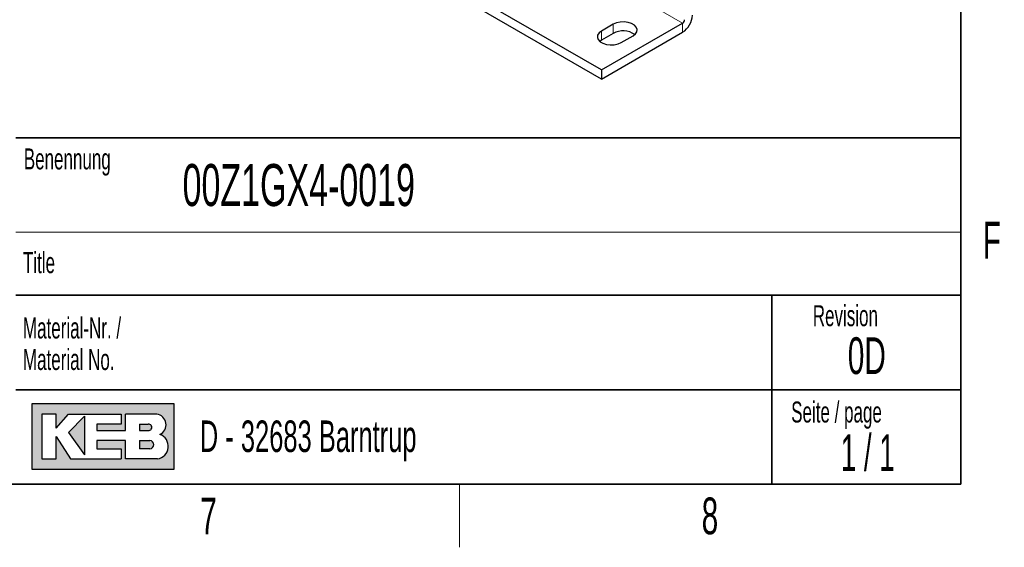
# Model space of a CAD drawing. Header units: millimetres. Extents: x 5 to 418, y 2 to 292.
# Tile 37 of 52: x 318 to 412, y 6 to 56. Entities that reach past the tile are written whole.
import ezdxf

# ---------------------------------------------------------------- set-up
doc = ezdxf.new("R2010")
doc.units = ezdxf.units.MM
doc.layers.add('SLD-0', color=7, linetype='Continuous')
doc.styles.add('SLDTEXTSTYLE0', font='TXT', dxfattribs={"width": 0.605})
doc.styles.add('SLDTEXTSTYLE1', font='TXT', dxfattribs={"width": 0.563})

msp = doc.modelspace()

# ---------------------------------------------------------------- hatches: boundary and pattern name
at = {"linetype": 'Continuous'}
h = msp.add_hatch(color=7, dxfattribs=at)
h.paths.add_polyline_path([(319.519086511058, 13.45626988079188), (333.083981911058, 13.45626988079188), (333.083981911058, 19.65736492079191), (319.519086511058, 19.65736492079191)], flags=0)
edge = h.paths.add_edge_path(flags=0)
edge.add_arc((331.3188604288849, 15.61738520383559), 1.20464082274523, -81.72003226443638, 70.1709600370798, ccw=False)
edge.add_line((331.4923410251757, 14.42530131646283), (331.480008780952, 14.42519098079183))
edge.add_line((331.480008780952, 14.42519098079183), (328.4331606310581, 14.42519098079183))
edge.add_line((328.4331606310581, 14.42519098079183), (328.4331606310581, 16.16924896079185))
edge.add_line((328.4331606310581, 16.16924896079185), (325.7201815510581, 16.16924896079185))
edge.add_line((325.7201815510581, 16.16924896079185), (325.7201815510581, 15.39411208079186))
edge.add_line((325.7201815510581, 15.39411208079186), (328.0455921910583, 15.39411208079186))
edge.add_line((328.0455921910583, 15.39411208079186), (328.0455921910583, 14.42519098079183))
edge.add_line((328.0455921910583, 14.42519098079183), (323.2009866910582, 14.42519098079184))
edge.add_line((323.2009866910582, 14.42519098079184), (321.8444971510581, 16.55681740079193))
edge.add_line((321.8444971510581, 16.55681740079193), (321.8444971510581, 14.42519098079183))
edge.add_line((321.8444971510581, 14.42519098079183), (320.4880076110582, 14.42519098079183))
edge.add_line((320.4880076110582, 14.42519098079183), (320.4880076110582, 18.68844382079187))
edge.add_line((320.4880076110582, 18.68844382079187), (321.8444971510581, 18.68844382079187))
edge.add_line((321.8444971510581, 18.68844382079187), (321.8444971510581, 17.33195428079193))
edge.add_line((321.8444971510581, 17.33195428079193), (323.0072024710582, 18.68844382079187))
edge.add_line((323.0072024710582, 18.68844382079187), (328.0455921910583, 18.68844382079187))
edge.add_line((328.0455921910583, 18.68844382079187), (328.0455921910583, 17.71952272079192))
edge.add_line((328.0455921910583, 17.71952272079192), (325.7201815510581, 17.71952272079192))
edge.add_line((325.7201815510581, 17.71952272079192), (325.7201815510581, 17.13817006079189))
edge.add_line((325.7201815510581, 17.13817006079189), (328.4331606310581, 17.13817006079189))
edge.add_line((328.4331606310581, 17.13817006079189), (328.4331606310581, 18.68844382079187))
edge.add_line((328.4331606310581, 18.68844382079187), (331.4242487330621, 18.68844382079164))
edge.add_line((331.4242487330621, 18.68844382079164), (331.4256482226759, 18.68844382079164))
edge.add_line((331.4256482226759, 18.68844382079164), (331.4259454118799, 18.68845828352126))
edge.add_arc((331.2860949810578, 17.67430640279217), 1.023749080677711, -64.45894120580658, 82.14849338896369, ccw=False)
msp.add_hatch(color=7, dxfattribs=at).paths.add_polyline_path([(324.5574762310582, 14.81275942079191), (324.557476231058, 18.49465960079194), (323.0072024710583, 16.94438584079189)], flags=0)
h = msp.add_hatch(color=7, dxfattribs=at)
edge = h.paths.add_edge_path(flags=0)
edge.add_line((329.7896501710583, 17.13817006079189), (330.6013652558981, 17.13817006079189))
edge.add_arc((330.6568434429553, 17.42884639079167), 0.2959232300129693, 259.1945394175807, 460.8054605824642)
edge.add_line((330.6013652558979, 17.71952272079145), (329.7896501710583, 17.71952272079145))
edge.add_line((329.7896501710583, 17.71952272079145), (329.7896501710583, 17.13817006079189))
h = msp.add_hatch(color=7, dxfattribs=at)
edge = h.paths.add_edge_path(flags=0)
edge.add_line((329.7896501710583, 15.39411208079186), (330.7588584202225, 15.39411208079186))
edge.add_arc((330.7588584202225, 15.78168052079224), 0.3875684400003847, 270.0000000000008, 450.0000000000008)
edge.add_line((330.7588584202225, 16.16924896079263), (330.7386620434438, 16.16924896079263))
edge.add_line((330.7386620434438, 16.16924896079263), (329.7896501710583, 16.16924896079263))
edge.add_line((329.7896501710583, 16.16924896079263), (329.7896501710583, 15.39411208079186))

# ---------------------------------------------------------------- linework, layer by layer
at = {"color": 7, "linetype": 'Continuous', "lineweight": 18}
for p, q in [((381.4984086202, 55.9240758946), (365.0923359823, 65.395100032)), ((374.8987453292, 55.8152214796), (374.8987453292, 54.9442446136)), ((381.4984086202, 55.0530990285), (381.4984086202, 55.9240758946)), ((373.7673744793, 55.1620949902), (373.7673744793, 54.2911181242))]:
    msp.add_line(p, q, dxfattribs=at)
at = {"color": 7, "linetype": 'Continuous', "lineweight": 25}
for p, q in [((373.7673744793, 50.5900680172), (356.6069320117, 60.4965805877)), ((373.7673744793, 51.4610448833), (357.3613018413, 60.9320690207)), ((373.7673744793, 51.4610448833), (381.4984086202, 55.9240758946)), ((374.8987453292, 55.8152214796), (373.7673744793, 55.1620949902)), ((373.7673744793, 50.5900680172), (381.4984086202, 55.0530990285)), ((374.8987453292, 54.9442446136), (373.7673744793, 54.2911181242)), ((375.6529925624, 54.0735508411), (376.7843634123, 54.7266773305)), ((373.7673744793, 54.2911181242), (373.6107727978, 54.1823344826)), ((373.7673744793, 51.4610448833), (373.7673744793, 50.5900680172))]:
    msp.add_line(p, q, dxfattribs=at)
at = {"color": 7, "linetype": 'Continuous', "lineweight": 25, "flags": 128}
for points in [[(376.7843634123, 54.7266773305), (377.0117930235, 54.902063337), (377.1444168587, 55.1073342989), (377.1714905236, 55.3258603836), (377.0908206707, 55.5399379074), (376.908942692, 55.7322235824), (376.6405912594, 55.887139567), (376.3075066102, 55.9921354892), (375.9366732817, 56.038705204), (375.5581339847, 56.0230759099), (375.2025557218, 55.9465137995), (374.8987453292, 55.8152214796)], [(373.7673744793, 55.1620949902), (373.5399448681, 54.9867089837), (373.4073210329, 54.7814380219), (373.380247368, 54.5629119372), (373.4609172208, 54.3488344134), (373.6427951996, 54.1565487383), (373.9111466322, 54.0016327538), (374.2442312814, 53.8966368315), (374.6150646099, 53.8500671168), (374.9936039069, 53.8656964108), (375.3491821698, 53.9422585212), (375.6529925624, 54.0735508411)]]:
    msp.add_lwpolyline(points, dxfattribs=at)
at = {"color": 7, "linetype": 'Continuous', "lineweight": 25}
for centre, radius, start, end in [((380.39426286, 56.7792399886), 2.049073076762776, 302.60547834, 357.3945215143), ((381.2775794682, 56.2693040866), 0.4098146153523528, 302.60547834, 357.3945215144), ((375.831625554, 53.2334975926), 1.948568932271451, 55.2978845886, 118.6038897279)]:
    msp.add_arc(centre, radius, start, end, dxfattribs=at)
at = {"layer": 'SLD-0', "lineweight": 35}
for p, q in [((408, 12), (408, 282.5)), ((318, 45), (408, 45)), ((408, 45), (408, 12)), ((408, 30), (318, 30)), ((390, 12), (390, 30)), ((318, 21), (390, 21)), ((390, 21), (408, 21)), ((26, 12), (408, 12))]:
    msp.add_line(p, q, dxfattribs=at)
at = {"layer": 'SLD-0', "color": 7, "linetype": 'Continuous', "lineweight": 18}
msp.add_line((318, 36), (408, 36), dxfattribs=at)
at = {"layer": 'SLD-0', "linetype": 'Continuous'}
for p, q in [((333.0839819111, 19.6573649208), (319.5190865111, 19.6573649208)), ((319.5190865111, 19.6573649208), (319.5190865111, 13.4562698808)), ((333.0839819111, 13.4562698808), (333.0839819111, 19.6573649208)), ((321.8444971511, 18.6884438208), (320.4880076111, 18.6884438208)), ((320.4880076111, 18.6884438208), (320.4880076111, 14.4251909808)), ((321.8444971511, 17.3319542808), (323.0072024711, 18.6884438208)), ((321.8444971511, 17.3319542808), (321.8444971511, 18.6884438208)), ((323.0072024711, 18.6884438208), (328.0455921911, 18.6884438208)), ((324.5574762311, 18.4946596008), (323.0072024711, 16.9443858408)), ((324.5574762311, 18.4946596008), (324.5574762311, 14.8127594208)), ((328.0455921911, 18.6884438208), (328.0455921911, 17.7195227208)), ((331.4242487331, 18.6884438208), (328.4331606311, 18.6884438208)), ((328.4331606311, 17.1381700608), (328.4331606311, 18.6884438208)), ((331.4242487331, 18.6884438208), (331.4256482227, 18.6884438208)), ((331.4256482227, 18.6884438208), (331.4259454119, 18.6884582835)), ((323.0072024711, 16.9443858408), (324.5574762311, 14.8127594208)), ((325.7201815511, 17.7195227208), (325.7201815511, 17.1381700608)), ((328.0455921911, 17.7195227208), (325.7201815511, 17.7195227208)), ((325.7201815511, 17.1381700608), (328.4331606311, 17.1381700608)), ((329.7896501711, 17.7195227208), (330.6013652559, 17.7195227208)), ((329.7896501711, 17.7195227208), (329.7896501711, 17.1381700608)), ((329.7896501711, 17.1381700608), (330.6013652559, 17.1381700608)), ((321.8444971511, 14.4251909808), (321.8444971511, 16.5568174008)), ((321.8444971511, 16.5568174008), (323.2009866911, 14.4251909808)), ((325.7201815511, 16.1692489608), (325.7201815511, 15.3941120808)), ((328.4331606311, 16.1692489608), (325.7201815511, 16.1692489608)), ((328.4331606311, 14.4251909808), (328.4331606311, 16.1692489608)), ((329.7896501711, 16.1692489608), (330.7588584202, 16.1692489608)), ((329.7896501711, 16.1692489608), (329.7896501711, 15.3941120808)), ((330.7386620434, 16.1692489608), (330.7588584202, 16.1692489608)), ((325.7201815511, 15.3941120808), (328.0455921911, 15.3941120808)), ((328.0455921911, 15.3941120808), (328.0455921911, 14.4251909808)), ((330.7588584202, 15.3941120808), (329.7896501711, 15.3941120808)), ((320.4880076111, 14.4251909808), (321.8444971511, 14.4251909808)), ((323.2009866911, 14.4251909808), (328.0455921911, 14.4251909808)), ((331.480008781, 14.4251909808), (328.4331606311, 14.4251909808)), ((331.480008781, 14.4251909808), (331.4923410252, 14.4253013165)), ((319.5190865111, 13.4562698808), (333.0839819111, 13.4562698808))]:
    msp.add_line(p, q, dxfattribs=at)
at = {"layer": 'SLD-0'}
for p, q in [((331.4242487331, 18.6884438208), (331.4256482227, 18.6884438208)), ((331.4256482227, 18.6884438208), (331.4259454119, 18.6884582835)), ((331.480008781, 14.4251909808), (331.4923410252, 14.4253013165))]:
    msp.add_line(p, q, dxfattribs=at)
at = {"layer": 'SLD-0', "color": 7, "linetype": 'Continuous', "lineweight": 35}
msp.add_line((408, 12), (318, 12), dxfattribs=at)
at = {"layer": 'SLD-0', "lineweight": 18}
msp.add_line((360.25, 6), (360.25, 12), dxfattribs=at)
at = {"layer": 'SLD-0', "linetype": 'Continuous'}
for centre, radius, start, end in [((331.2860949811, 17.6743064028), 1.023749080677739, 295.5410587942, 82.148493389), ((330.656843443, 17.4288463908), 0.2959232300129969, 259.1945394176, 100.8054605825), ((330.7588584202, 15.7816805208), 0.3875684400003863, 270, 90), ((331.3188604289, 15.6173852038), 1.204640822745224, 278.2799677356, 70.1709600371)]:
    msp.add_arc(centre, radius, start, end, dxfattribs=at)

# ---------------------------------------------------------------- texts
at = {"layer": 'SLD-0'}
for s, insert, char_height, attachment_point, style in [('Benennung', (318.7636716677, 43.9908879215), 2, 1, 'SLDTEXTSTYLE0'), ('00Z1GX4-0019', (333.8826865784, 42.5045188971), 4, 1, 'SLDTEXTSTYLE0'), ('F', (410.9536166, 37.0010772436), 3.5, 2, 'SLDTEXTSTYLE0'), ('Title', (318.6797653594, 34.1107265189), 2, 1, 'SLDTEXTSTYLE0'), ('Revision', (393.8965220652, 29.0591225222), 2, 1, 'SLDTEXTSTYLE0'), ('Material-Nr. /', (318.6797653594, 27.8878268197), 2, 1, 'SLDTEXTSTYLE0'), ('0D', (399.0407489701, 26.0023621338), 3.5, 2, 'SLDTEXTSTYLE0'), ('Material No.', (318.6797653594, 24.8878267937), 2, 1, 'SLDTEXTSTYLE0'), ('Seite / page', (391.8390568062, 19.8830679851), 2, 1, 'SLDTEXTSTYLE0'), ('D - 32683 Barntrup', (335.5202035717, 18.0786992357), 3, 1, 'SLDTEXTSTYLE0'), ('1 / 1', (399.1297679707, 16.7706515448), 3.5, 2, 'SLDTEXTSTYLE1'), ('7', (336.3527123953, 10.7429955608), 3.5, 2, 'SLDTEXTSTYLE0'), ('8', (384.1027123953, 10.7429955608), 3.5, 2, 'SLDTEXTSTYLE0')]:
    msp.add_mtext(s, dxfattribs=dict(at, insert=insert, char_height=char_height, attachment_point=attachment_point, style=style))

doc.saveas('drawing.dxf')
